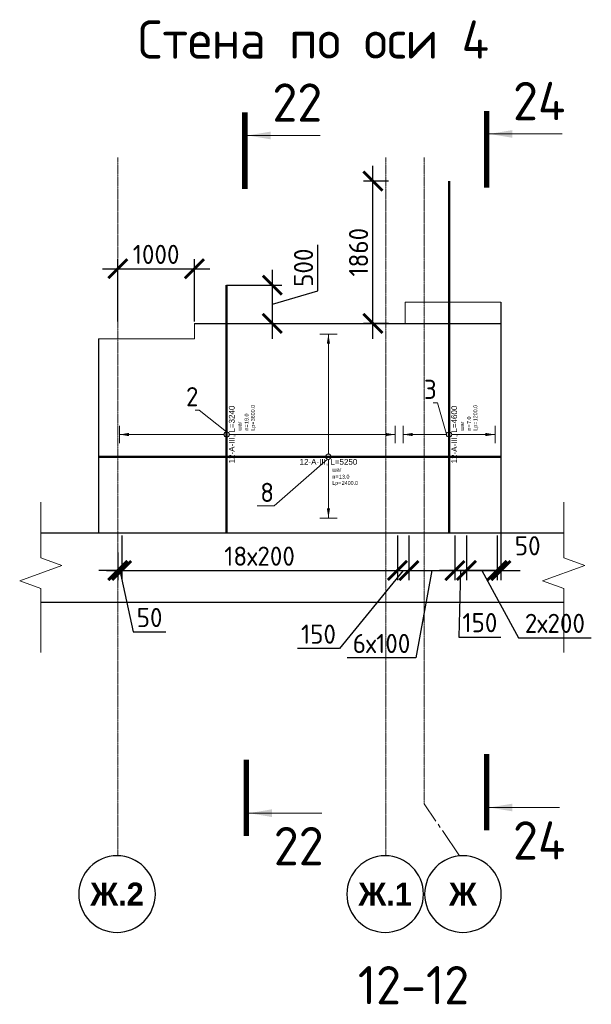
# Model space of a CAD drawing. Header units: millimetres. Extents: x 376598 to 1249954, y -318491 to -22134.
# Tile 249 of 256: x 655015 to 662476, y -49437 to -36580. Entities that reach past the tile are written whole.
import ezdxf
from ezdxf import colors
from ezdxf.entities.mleader import LeaderData, LeaderLine
from ezdxf.enums import TextEntityAlignment as Align
from ezdxf.math import Vec2, Vec3

# ---------------------------------------------------------------- set-up
doc = ezdxf.new("R2010")
doc.units = ezdxf.units.MM
doc.set_wipeout_variables(frame=1)
doc.linetypes.add('______5', pattern=[1100, 800, -100, 100, -100])
doc.linetypes.add('осевая', pattern=[50.8, 31.75, -6.35, 6.35, -6.35])
for name, color, linetype, lineweight in [('Standard', 7, 'Continuous', 25), ('АрмСтер', 2, 'Continuous', 50), ('Оси', 40, '______5', 18), ('подоснова', 151, 'Continuous', 5), ('РАЗМЕРЫ', 1, 'Continuous', 9), ('Узлы', 7, 'Continuous', 0)]:
    doc.layers.add(name, color=color, linetype=linetype, lineweight=lineweight)
doc.layers.add('АрмСтер_атрибуты', color=2, linetype='Continuous', lineweight=0, plot=False)
doc.styles.add('Century Gothic', font='GOTHIC.TTF')
doc.styles.add('GOST-2.304_Type-B', font='GOST_Common.ttf')
doc.styles.get("Standard").update_dxf_attribs({"font": 'arial.ttf'})
doc.styles.add('Аннотативный', font='arial.ttf')
doc.dimstyles.new('СПДС', dxfattribs={"dimscale": 100, "dimtxt": 2.5, "dimasz": 2.5, "dimexe": 1.25, "dimexo": 0, "dimtad": 1, "dimdec": 0, "dimtxsty": 'GOST-2.304_Type-B', "dimblk": 'ARCHTICK', "dimcen": 2.5, "dimdle": 2, "dimadec": 0, "dimazin": 2, "dimtfac": 0.75, "dimtdec": 0, "dimtmove": 1, "dimatfit": 3, "dimfxl": 1, "dimtolj": 1, "dimarcsym": 1})

# ---------------------------------------------------------------- blocks, each defined once
blk = doc.blocks.new('NSY101')
at = {"color": 0, "linetype": 'ByBlock', "lineweight": -2}
blk.add_circle((0, 0), 50, dxfattribs=at)
blk = doc.blocks.new('*U663')
at = {"layer": 'РАЗМЕРЫ'}
for p, q in [((112, 600), (-112, 600)), ((112, -600), (-112, -600))]:
    blk.add_line(p, q, dxfattribs=at)
at = {"layer": 'РАЗМЕРЫ', "ltscale": 15}
blk.add_line((0, -600), (0, 600), dxfattribs=at)
at = {"layer": 'РАЗМЕРЫ'}
for points in [[(0, 600), (21, 475), (-21, 475)], [(0, -600), (21, -475), (-21, -475)]]:
    blk.add_solid(points, dxfattribs=at)
at = {"layer": 'АрмСтер_атрибуты', "color": 215, "ltscale": 15, "style": 'Аннотативный'}
for s, p in [('шаг', (51, -194)), ('n=', (51, -285)), ('Lр=', (50, -368))]:
    blk.add_text(s, height=50, dxfattribs=at).set_placement(p)
at = {"layer": 'АрмСтер_атрибуты', "style": 'Аннотативный', "flags": 8}
blk.add_attdef('ПОЗ', (110, 30), '', height=75, dxfattribs=at)
at = {"layer": 'АрмСтер_атрибуты', "color": 215, "style": 'Аннотативный'}
for tag, p, flags in [('КОЛ', (138, -285), 8), ('ШАГ', (191, -194), 10), ('ШИРИНА', (173, -368), 8)]:
    blk.add_attdef(tag, p, '', height=50, dxfattribs=dict(at, flags=flags))
at = {"layer": 'АрмСтер_атрибуты', "flags": 9}
for tag, p in [('МАССА', (-2096, -410)), ('ОБОЗНАЧЕНИЕ', (-2096, -524))]:
    blk.add_attdef(tag, p, '', height=75, dxfattribs=at)
at = {"linetype": 'Continuous', "lineweight": 0}
blk.add_wipeout([(35, 0), (28, 21), (11, 33), (-11, 33), (-28, 21), (-35, 0), (-28, -21), (-11, -33), (11, -33), (28, -21)], dxfattribs=at)
at = {"color": 0, "linetype": 'ByBlock', "lineweight": -2, "ltscale": 100}
blk.add_line((-1290, 0), (3310, 0), dxfattribs=at)
at = {"layer": 'РАЗМЕРЫ'}
blk.add_circle((0, 0), 35, dxfattribs=at)
at = {"layer": 'АрмСтер_атрибуты', "style": 'Аннотативный', "flags": 8}
blk.add_attdef('НАИМЕНОВАНИЕ', text='', height=75, dxfattribs=at).set_placement((0, -29), align=Align.TOP_CENTER)
blk = doc.blocks.new('*U837')
at = {"layer": 'РАЗМЕРЫ'}
for p, q in [((112, 1400), (-112, 1400)), ((112, -2200), (-112, -2200))]:
    blk.add_line(p, q, dxfattribs=at)
at = {"layer": 'РАЗМЕРЫ', "ltscale": 15}
blk.add_line((0, -2200), (0, 1400), dxfattribs=at)
at = {"layer": 'РАЗМЕРЫ'}
for points in [[(0, 1400), (21, 1275), (-21, 1275)], [(0, -2200), (21, -2075), (-21, -2075)]]:
    blk.add_solid(points, dxfattribs=at)
at = {"layer": 'АрмСтер_атрибуты', "color": 215, "ltscale": 15, "style": 'Аннотативный'}
for s, p in [('шаг', (51, -194)), ('n=', (51, -285)), ('Lр=', (50, -368))]:
    blk.add_text(s, height=50, dxfattribs=at).set_placement(p)
at = {"layer": 'АрмСтер_атрибуты', "style": 'Аннотативный', "flags": 8}
blk.add_attdef('ПОЗ', (110, 30), '', height=75, dxfattribs=at)
at = {"layer": 'АрмСтер_атрибуты', "color": 215, "style": 'Аннотативный'}
for tag, p, flags in [('КОЛ', (138, -285), 8), ('ШАГ', (191, -194), 10), ('ШИРИНА', (173, -368), 8)]:
    blk.add_attdef(tag, p, '', height=50, dxfattribs=dict(at, flags=flags))
at = {"layer": 'АрмСтер_атрибуты', "flags": 9}
for tag, p in [('МАССА', (-2096, -410)), ('ОБОЗНАЧЕНИЕ', (-2096, -524))]:
    blk.add_attdef(tag, p, '', height=75, dxfattribs=at)
at = {"linetype": 'Continuous', "lineweight": 0}
blk.add_wipeout([(35, 0), (28, 21), (11, 33), (-11, 33), (-28, 21), (-35, 0), (-28, -21), (-11, -33), (11, -33), (28, -21)], dxfattribs=at)
at = {"color": 0, "linetype": 'ByBlock', "lineweight": -2, "ltscale": 100}
blk.add_line((-1290, 0), (1950, 0), dxfattribs=at)
at = {"layer": 'РАЗМЕРЫ'}
blk.add_circle((0, 0), 35, dxfattribs=at)
at = {"layer": 'АрмСтер_атрибуты', "style": 'Аннотативный', "flags": 8}
blk.add_attdef('НАИМЕНОВАНИЕ', text='', height=75, dxfattribs=at).set_placement((0, -29), align=Align.TOP_CENTER)
blk = doc.blocks.new('_None')
blk = doc.blocks.new('_ArchTick')
at = {"color": 0, "linetype": 'ByBlock', "const_width": 0.15}
blk.add_lwpolyline([(-0.5, -0.5), (0.5, 0.5)], dxfattribs=at)
blk = doc.blocks.new('*D2225')
at = {"layer": 'DEFPOINTS', "color": 0, "lineweight": 0, "transparency": 16777216}
for p in [(657716, -40046), (658313, -40046), (657834, -40546)]:
    blk.add_point(p, dxfattribs=at)
at = {"layer": 'РАЗМЕРЫ', "color": 0, "lineweight": -2, "transparency": 16777216}
for p, q in [((658907, -40118), (658907, -39518)), ((658313, -40746), (658313, -39846)), ((657716, -40046), (658438, -40046)), ((658313, -40296), (658907, -40118)), ((657834, -40546), (658438, -40546))]:
    blk.add_line(p, q, dxfattribs=at)
at = {"layer": 'РАЗМЕРЫ', "color": 0, "lineweight": -2, "transparency": 16777216, "xscale": 250, "yscale": 250, "zscale": 250}
for p, rotation in [((658313, -40046), 90), ((658313, -40546), 270)]:
    blk.add_blockref('_ArchTick', p, dxfattribs=dict(at, rotation=rotation))
at = {"layer": 'РАЗМЕРЫ', "color": 0, "lineweight": 0, "transparency": 16777216, "insert": (658720, -39818), "char_height": 250, "attachment_point": 5, "rotation": 90, "style": 'GOST-2.304_Type-B'}
blk.add_mtext('\\A1;500', dxfattribs=at)
blk = doc.blocks.new('*D2226')
at = {"layer": 'DEFPOINTS', "color": 0, "lineweight": 0, "transparency": 16777216}
for p in [(659626, -38686), (659829, -38686), (659829, -40546)]:
    blk.add_point(p, dxfattribs=at)
at = {"layer": 'РАЗМЕРЫ', "color": 0, "lineweight": -2, "transparency": 16777216}
for p, q in [((659626, -40746), (659626, -38486)), ((659829, -38686), (659501, -38686)), ((659829, -40546), (659501, -40546))]:
    blk.add_line(p, q, dxfattribs=at)
at = {"layer": 'РАЗМЕРЫ', "color": 0, "lineweight": -2, "transparency": 16777216, "xscale": 250, "yscale": 250, "zscale": 250}
for p, rotation in [((659626, -38686), 90), ((659626, -40546), 270)]:
    blk.add_blockref('_ArchTick', p, dxfattribs=dict(at, rotation=rotation))
at = {"layer": 'РАЗМЕРЫ', "color": 0, "lineweight": 0, "transparency": 16777216, "insert": (659438, -39616), "char_height": 250, "attachment_point": 5, "rotation": 90, "style": 'GOST-2.304_Type-B'}
blk.add_mtext('\\A1;1860', dxfattribs=at)
blk = doc.blocks.new('*U786')
at = {"layer": 'РАЗМЕРЫ'}
for p, q in [((112, 1600), (-112, 1600)), ((112, -800), (-112, -800))]:
    blk.add_line(p, q, dxfattribs=at)
at = {"layer": 'РАЗМЕРЫ', "ltscale": 15}
blk.add_line((0, -800), (0, 1600), dxfattribs=at)
at = {"layer": 'РАЗМЕРЫ'}
for points in [[(0, 1600), (21, 1475), (-21, 1475)], [(0, -800), (21, -675), (-21, -675)]]:
    blk.add_solid(points, dxfattribs=at)
at = {"layer": 'АрмСтер_атрибуты', "color": 215, "ltscale": 15, "style": 'Аннотативный'}
for s, p in [('шаг', (51, -194)), ('n=', (51, -285)), ('Lр=', (50, -368))]:
    blk.add_text(s, height=50, dxfattribs=at).set_placement(p)
at = {"layer": 'АрмСтер_атрибуты', "flags": 9}
for tag, p in [('МАССА', (8340, 4790)), ('ОБОЗНАЧЕНИЕ', (8340, 4676))]:
    blk.add_attdef(tag, p, '', height=75, dxfattribs=at)
at = {"layer": 'АрмСтер_атрибуты', "style": 'Аннотативный', "flags": 8}
blk.add_attdef('ПОЗ', (110, 30), '', height=75, dxfattribs=at)
at = {"layer": 'АрмСтер_атрибуты', "color": 215, "style": 'Аннотативный'}
for tag, p, flags in [('КОЛ', (138, -285), 8), ('ШАГ', (191, -194), 10), ('ШИРИНА', (173, -368), 8)]:
    blk.add_attdef(tag, p, '', height=50, dxfattribs=dict(at, flags=flags))
at = {"linetype": 'Continuous', "lineweight": 0}
blk.add_wipeout([(35, 0), (28, 21), (11, 33), (-11, 33), (-28, 21), (-35, 0), (-28, -21), (-11, -33), (11, -33), (28, -21)], dxfattribs=at)
at = {"color": 0, "linetype": 'ByBlock', "lineweight": -2, "ltscale": 100}
blk.add_line((-2999, 0), (2251, 0), dxfattribs=at)
at = {"layer": 'РАЗМЕРЫ'}
blk.add_circle((0, 0), 35, dxfattribs=at)
at = {"layer": 'АрмСтер_атрибуты', "style": 'Аннотативный', "flags": 8}
blk.add_attdef('НАИМЕНОВАНИЕ', text='', height=75, dxfattribs=at).set_placement((0, -29), align=Align.TOP_CENTER)
blk = doc.blocks.new('*D2579')
at = {"layer": 'DEFPOINTS', "color": 0, "lineweight": 0, "transparency": 16777216}
for p in [(657296, -39831), (656296, -40520), (657296, -40520)]:
    blk.add_point(p, dxfattribs=at)
at = {"layer": 'РАЗМЕРЫ', "color": 0, "lineweight": -2, "transparency": 16777216}
for p, q in [((656296, -40520), (656296, -39706)), ((657296, -40520), (657296, -39706)), ((656096, -39831), (657496, -39831))]:
    blk.add_line(p, q, dxfattribs=at)
at = {"layer": 'РАЗМЕРЫ', "color": 0, "lineweight": -2, "transparency": 16777216, "xscale": 250, "yscale": 250, "zscale": 250, "rotation": 180}
blk.add_blockref('_ArchTick', (656296, -39831), dxfattribs=at)
at = {"layer": 'РАЗМЕРЫ', "color": 0, "lineweight": -2, "transparency": 16777216, "xscale": 250, "yscale": 250, "zscale": 250}
blk.add_blockref('_ArchTick', (657296, -39831), dxfattribs=at)
at = {"layer": 'РАЗМЕРЫ', "color": 0, "lineweight": 0, "transparency": 16777216, "insert": (656796, -39644), "char_height": 250, "attachment_point": 5, "style": 'GOST-2.304_Type-B'}
blk.add_mtext('\\A1;1000', dxfattribs=at)
blk = doc.blocks.new('*D2357')
at = {"layer": 'DEFPOINTS', "color": 0, "lineweight": 0, "transparency": 16777216}
for p in [(659946, -43316, -360), (660096, -43317, -360), (660096, -43772)]:
    blk.add_point(p, dxfattribs=at)
at = {"layer": 'РАЗМЕРЫ', "color": 0, "lineweight": -2, "transparency": 16777216}
for p, q in [((659946, -43316), (659946, -43897)), ((660096, -43317), (660096, -43897)), ((660021, -43772), (659190, -44790)), ((659746, -43772), (660296, -43772)), ((659190, -44790), (658640, -44790))]:
    blk.add_line(p, q, dxfattribs=at)
at = {"layer": 'РАЗМЕРЫ', "color": 0, "lineweight": -2, "transparency": 16777216, "xscale": 250, "yscale": 250, "zscale": 250, "rotation": 180}
blk.add_blockref('_ArchTick', (659946, -43772), dxfattribs=at)
at = {"layer": 'РАЗМЕРЫ', "color": 0, "lineweight": -2, "transparency": 16777216, "xscale": 250, "yscale": 250, "zscale": 250}
blk.add_blockref('_ArchTick', (660096, -43772), dxfattribs=at)
at = {"layer": 'РАЗМЕРЫ', "color": 0, "lineweight": 0, "transparency": 16777216, "insert": (658915, -44603), "char_height": 250, "attachment_point": 5, "style": 'GOST-2.304_Type-B'}
blk.add_mtext('\\A1;150', dxfattribs=at)
blk = doc.blocks.new('*D2358')
at = {"layer": 'DEFPOINTS', "color": 0, "lineweight": 0, "transparency": 16777216}
for p in [(660096, -43317, -360), (660696, -43317, -360), (660696, -43772)]:
    blk.add_point(p, dxfattribs=at)
at = {"layer": 'РАЗМЕРЫ', "color": 0, "lineweight": -2, "transparency": 16777216}
for p, q in [((660096, -43317), (660096, -43897)), ((660696, -43317), (660696, -43897)), ((659896, -43772), (660896, -43772)), ((660396, -43772), (660188, -44913)), ((660188, -44913), (659288, -44913))]:
    blk.add_line(p, q, dxfattribs=at)
at = {"layer": 'РАЗМЕРЫ', "color": 0, "lineweight": -2, "transparency": 16777216, "xscale": 250, "yscale": 250, "zscale": 250, "rotation": 180}
blk.add_blockref('_ArchTick', (660096, -43772), dxfattribs=at)
at = {"layer": 'РАЗМЕРЫ', "color": 0, "lineweight": -2, "transparency": 16777216, "xscale": 250, "yscale": 250, "zscale": 250}
blk.add_blockref('_ArchTick', (660696, -43772), dxfattribs=at)
at = {"layer": 'РАЗМЕРЫ', "color": 0, "lineweight": 0, "transparency": 16777216, "insert": (659738, -44725), "char_height": 250, "attachment_point": 5, "style": 'GOST-2.304_Type-B'}
blk.add_mtext('\\A1;6х100', dxfattribs=at)
blk = doc.blocks.new('*D2359')
at = {"layer": 'DEFPOINTS', "color": 0, "lineweight": 0, "transparency": 16777216}
for p in [(660846, -43317, -360), (661246, -43317, -360), (661246, -43772)]:
    blk.add_point(p, dxfattribs=at)
at = {"layer": 'РАЗМЕРЫ', "color": 0, "lineweight": -2, "transparency": 16777216}
for p, q in [((660846, -43317), (660846, -43897)), ((661246, -43317), (661246, -43897)), ((660646, -43772), (661446, -43772)), ((661046, -43772), (661526, -44650)), ((661526, -44650), (662476, -44650))]:
    blk.add_line(p, q, dxfattribs=at)
at = {"layer": 'РАЗМЕРЫ', "color": 0, "lineweight": -2, "transparency": 16777216, "xscale": 250, "yscale": 250, "zscale": 250, "rotation": 180}
blk.add_blockref('_ArchTick', (660846, -43772), dxfattribs=at)
at = {"layer": 'РАЗМЕРЫ', "color": 0, "lineweight": -2, "transparency": 16777216, "xscale": 250, "yscale": 250, "zscale": 250}
blk.add_blockref('_ArchTick', (661246, -43772), dxfattribs=at)
at = {"layer": 'РАЗМЕРЫ', "color": 0, "lineweight": 0, "transparency": 16777216, "insert": (662001, -44462), "char_height": 250, "attachment_point": 5, "style": 'GOST-2.304_Type-B'}
blk.add_mtext('\\A1;2х200', dxfattribs=at)
blk = doc.blocks.new('*D2360')
at = {"layer": 'DEFPOINTS', "color": 0, "lineweight": 0, "transparency": 16777216}
for p in [(656346, -43317, -360), (659946, -43316, -360), (659946, -43772)]:
    blk.add_point(p, dxfattribs=at)
at = {"layer": 'РАЗМЕРЫ', "color": 0, "lineweight": -2, "transparency": 16777216}
for p, q in [((656346, -43317), (656346, -43897)), ((659946, -43316), (659946, -43897)), ((656146, -43772), (660146, -43772))]:
    blk.add_line(p, q, dxfattribs=at)
at = {"layer": 'РАЗМЕРЫ', "color": 0, "lineweight": -2, "transparency": 16777216, "xscale": 250, "yscale": 250, "zscale": 250, "rotation": 180}
blk.add_blockref('_ArchTick', (656346, -43772), dxfattribs=at)
at = {"layer": 'РАЗМЕРЫ', "color": 0, "lineweight": -2, "transparency": 16777216, "xscale": 250, "yscale": 250, "zscale": 250}
blk.add_blockref('_ArchTick', (659946, -43772), dxfattribs=at)
at = {"layer": 'РАЗМЕРЫ', "color": 0, "lineweight": 0, "transparency": 16777216, "insert": (658146, -43585), "char_height": 250, "attachment_point": 5, "style": 'GOST-2.304_Type-B'}
blk.add_mtext('\\A1;18х200', dxfattribs=at)
blk = doc.blocks.new('*D2361')
at = {"layer": 'DEFPOINTS', "color": 0, "lineweight": 0, "transparency": 16777216}
for p in [(656346, -43317, -360), (656296, -43537), (656296, -43772)]:
    blk.add_point(p, dxfattribs=at)
at = {"layer": 'РАЗМЕРЫ', "color": 0, "lineweight": -2, "transparency": 16777216}
for p, q in [((656346, -43317), (656346, -43897)), ((656296, -43537), (656296, -43897)), ((656296, -43772), (656046, -43772)), ((656346, -43772), (656296, -43772)), ((656346, -43772), (656296, -43772)), ((656321, -43772), (656498, -44573)), ((656346, -43772), (656596, -43772)), ((656498, -44573), (656923, -44573))]:
    blk.add_line(p, q, dxfattribs=at)
at = {"layer": 'РАЗМЕРЫ', "color": 0, "lineweight": -2, "transparency": 16777216, "xscale": 250, "yscale": 250, "zscale": 250}
blk.add_blockref('_ArchTick', (656296, -43772), dxfattribs=at)
at = {"layer": 'РАЗМЕРЫ', "color": 0, "lineweight": -2, "transparency": 16777216, "xscale": 250, "yscale": 250, "zscale": 250, "rotation": 180}
blk.add_blockref('_ArchTick', (656346, -43772), dxfattribs=at)
at = {"layer": 'РАЗМЕРЫ', "color": 0, "lineweight": 0, "transparency": 16777216, "insert": (656710, -44386), "char_height": 250, "attachment_point": 5, "style": 'GOST-2.304_Type-B'}
blk.add_mtext('\\A1;50', dxfattribs=at)
blk = doc.blocks.new('*D2362')
at = {"layer": 'DEFPOINTS', "color": 0, "lineweight": 0, "transparency": 16777216}
for p in [(661246, -43317, -360), (661296, -43286), (661296, -43772)]:
    blk.add_point(p, dxfattribs=at)
at = {"layer": 'РАЗМЕРЫ', "color": 0, "lineweight": -2, "transparency": 16777216}
for p, q in [((661246, -43317), (661246, -43897)), ((661296, -43286), (661296, -43897)), ((661246, -43772), (660996, -43772)), ((661246, -43772), (661296, -43772)), ((661296, -43772), (661546, -43772))]:
    blk.add_line(p, q, dxfattribs=at)
at = {"layer": 'РАЗМЕРЫ', "color": 0, "lineweight": -2, "transparency": 16777216, "xscale": 250, "yscale": 250, "zscale": 250}
blk.add_blockref('_ArchTick', (661246, -43772), dxfattribs=at)
at = {"layer": 'РАЗМЕРЫ', "color": 0, "lineweight": -2, "transparency": 16777216, "xscale": 250, "yscale": 250, "zscale": 250, "rotation": 180}
blk.add_blockref('_ArchTick', (661296, -43772), dxfattribs=at)
at = {"layer": 'РАЗМЕРЫ', "color": 0, "lineweight": 0, "transparency": 16777216, "insert": (661646, -43449), "char_height": 250, "attachment_point": 5, "style": 'GOST-2.304_Type-B'}
blk.add_mtext('\\A1;50', dxfattribs=at)
blk = doc.blocks.new('*D2363')
at = {"layer": 'DEFPOINTS', "color": 0, "lineweight": 0, "transparency": 16777216}
for p in [(660846, -43317, -360), (660696, -43558), (660696, -43772)]:
    blk.add_point(p, dxfattribs=at)
at = {"layer": 'РАЗМЕРЫ', "color": 0, "lineweight": -2, "transparency": 16777216}
for p, q in [((660846, -43317), (660846, -43897)), ((660696, -43558), (660696, -43897)), ((661046, -43772), (660496, -43772)), ((660771, -43772), (660747, -44641)), ((660747, -44641), (661297, -44641))]:
    blk.add_line(p, q, dxfattribs=at)
at = {"layer": 'РАЗМЕРЫ', "color": 0, "lineweight": -2, "transparency": 16777216, "xscale": 250, "yscale": 250, "zscale": 250, "rotation": 180}
blk.add_blockref('_ArchTick', (660696, -43772), dxfattribs=at)
at = {"layer": 'РАЗМЕРЫ', "color": 0, "lineweight": -2, "transparency": 16777216, "xscale": 250, "yscale": 250, "zscale": 250}
blk.add_blockref('_ArchTick', (660846, -43772), dxfattribs=at)
at = {"layer": 'РАЗМЕРЫ', "color": 0, "lineweight": 0, "transparency": 16777216, "insert": (661022, -44453), "char_height": 250, "attachment_point": 5, "style": 'GOST-2.304_Type-B'}
blk.add_mtext('\\A1;150', dxfattribs=at)

msp = doc.modelspace()

# ---------------------------------------------------------------- linework, layer by layer
at = {"color": 7, "linetype": 'Continuous', "lineweight": 25, "transparency": 33554687}
for p, q in [((662116.3, -43286.5), (655289.6, -43286.5)), ((655289.6, -44186.5), (662116.3, -44186.5))]:
    msp.add_line(p, q, dxfattribs=at)
at = {"layer": 'Standard', "color": 7, "linetype": 'Continuous', "lineweight": 25, "transparency": 33554687}
for p, q in [((657295.6, -40546.5), (661295.6, -40546.5)), ((661295.6, -40546.5), (661295.6, -43286.5)), ((656045.6, -40746.5), (656045.6, -43286.5))]:
    msp.add_line(p, q, dxfattribs=at)
at = {"layer": 'Оси', "color": 16, "linetype": 'осевая', "lineweight": 0, "ltscale": 0.5, "transparency": 33554687}
for p, q in [((656295.6, -38377.7), (656295.6, -45981.4)), ((656295.6, -38377.7), (656295.6, -47497.6)), ((659795.6, -38377.7), (659795.6, -47497.6)), ((660295.6, -38377.7), (660295.6, -46821.1))]:
    msp.add_line(p, q, dxfattribs=at)
at = {"layer": 'Оси', "color": 16, "linetype": '______5', "lineweight": 0, "ltscale": 0.5, "transparency": 33554687}
msp.add_line((660757.4, -47499.4), (660295.6, -46821.1), dxfattribs=at)
at = {"layer": 'РАЗМЕРЫ', "color": 7, "linetype": 'Continuous', "lineweight": 15}
for points in [[(655289.6, -42881), (655289.6, -43608.4), (655564.4, -43708.4), (655014.9, -43908.4), (655289.6, -44008.4), (655289.6, -44844.9)], [(662116.3, -42881), (662116.3, -43608.4), (662391, -43708.4), (661841.5, -43908.4), (662116.3, -44008.4), (662116.3, -44844.9)]]:
    msp.add_lwpolyline(points, dxfattribs=at)
at = {"layer": 'Узлы', "color": 1, "linetype": 'Continuous', "lineweight": 0}
for p, q in [((657988.8, -38091.2, 200), (658938.8, -38091.2, 200)), ((661146, -38071.7), (662096, -38071.7)), ((661111, -46866.8), (662061, -46866.8)), ((658007, -46940.8, 400), (658957, -46940.8, 400))]:
    msp.add_line(p, q, dxfattribs=at)
at = {"layer": 'Узлы', "color": 1, "linetype": 'Continuous', "lineweight": 0, "const_width": 70}
for points, elevation in [([(657953.8, -37791.2), (657953.8, -38791.2)], 200), ([(657972, -47240.8), (657972, -46240.8)], 400)]:
    msp.add_lwpolyline(points, dxfattribs=dict(at, elevation=elevation))
msp.add_lwpolyline([(661111, -47166.8), (661111, -46166.8)], dxfattribs=at)
at = {"layer": 'Узлы', "color": 1, "linetype": 'Continuous', "lineweight": 0}
for points in [[(657988.8, -38091.2, 200), (658289.3, -38141.4, 200), (658289.3, -38040.9, 200)], [(661146, -38071.7), (661446.5, -38122), (661446.5, -38021.5)], [(658007, -46940.8, 400), (658307.4, -46991.1, 400), (658307.4, -46890.5, 400)], [(661146, -46866.8), (661446.5, -46917.1), (661446.5, -46816.5)]]:
    msp.add_solid(points, dxfattribs=at)

# ---------------------------------------------------------------- block references
at = {"layer": 'Оси', "color": 16, "linetype": 'Continuous', "lineweight": 25, "transparency": 33554687, "xscale": -9.999999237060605, "yscale": 9.999999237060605, "zscale": 9.999999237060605, "rotation": 90}
for p in [(656285.5, -47997.5), (659785.5, -47997.5), (660800.8, -47997.5)]:
    msp.add_blockref('NSY101', p, dxfattribs=at)

# ---------------------------------------------------------------- texts
at = {"layer": 'Оси', "color": 16, "linetype": 'Continuous', "lineweight": 25, "transparency": 33554687, "char_height": 300, "attachment_point": 5, "style": 'Century Gothic'}
for s, insert, width in [('\\A1;{\\fCentury Gothic|i0|b1;\\H300.000000;\\W1.000000;\\C16;Ж.2}\\P', (656285.5, -47997.5), 890), ('\\A1;{\\fCentury Gothic|i0|b1;\\H300.000000;\\W1.000000;\\C16;Ж.1}\\P', (659785.5, -47997.5), 890), ('\\A1;{\\fCentury Gothic|i0|b1;\\H300.000000;\\W1.000000;\\C16;Ж}\\P', (660800.8, -47997.5), 540)]:
    msp.add_mtext(s, dxfattribs=dict(at, insert=insert, width=width))
at = {"layer": 'РАЗМЕРЫ', "insert": (660155.3, -49186.8), "char_height": 500, "attachment_point": 5, "style": 'GOST-2.304_Type-B'}
msp.add_mtext_dynamic_manual_height_columns('12-12', width=3941.213, gutter_width=625, heights=[0], dxfattribs=at)
at = {"layer": 'Узлы', "color": 80, "linetype": 'Continuous', "lineweight": 0, "style": 'GOST-2.304_Type-B'}
msp.add_text('Стена по оси 4', height=500, dxfattribs=at).set_placement((656558.1, -37088.4))
at = {"layer": 'Узлы', "color": 1, "linetype": 'Continuous', "lineweight": 0, "char_height": 500, "attachment_point": 5, "style": 'GOST-2.304_Type-B'}
for s, insert in [('22', (658638.8, -37661.2, 200)), ('24', (661796, -37641.7)), ('24', (661796, -47296.8)), ('22', (658657, -47370.8, 400))]:
    msp.add_mtext_dynamic_manual_height_columns(s, width=723.88, gutter_width=25, heights=[0], dxfattribs=dict(at, insert=insert))

# ---------------------------------------------------------------- next in the draw order: block references
at = {"layer": 'АрмСтер', "ltscale": 15}
ref = msp.add_blockref('*U663', (660620, -41996.5), dxfattribs=dict(at, rotation=90))
ref.add_attrib('НАИМЕНОВАНИЕ', '12-A-III, L=4600', dxfattribs={"layer": 'АрмСтер_атрибуты', "height": 75, "rotation": 90, "style": 'Аннотативный', "flags": 8}).set_placement((660649.4, -41996.5), align=Align.TOP_CENTER)
ref.add_attrib('КОЛ', '7.0', (660905.2, -41858.4), dxfattribs={"layer": 'АрмСтер_атрибуты', "color": 215, "height": 50, "rotation": 90, "style": 'Аннотативный', "flags": 8})
ref.add_attrib('ШИРИНА', '1200.0', (660987.8, -41823.6), dxfattribs={"layer": 'АрмСтер_атрибуты', "color": 215, "height": 50, "rotation": 90, "style": 'Аннотативный', "flags": 8})
ref = msp.add_blockref('*U837', (657716.1, -41996.5), dxfattribs=dict(at, rotation=90))
ref.add_attrib('НАИМЕНОВАНИЕ', '12-A-III, L=3240', dxfattribs={"layer": 'АрмСтер_атрибуты', "height": 75, "rotation": 90, "style": 'Аннотативный', "flags": 8}).set_placement((657745.5, -41996.5), align=Align.TOP_CENTER)
ref.add_attrib('КОЛ', '19.0', (658001.3, -41858.4), dxfattribs={"layer": 'АрмСтер_атрибуты', "color": 215, "height": 50, "rotation": 90, "style": 'Аннотативный', "flags": 8})
ref.add_attrib('ШИРИНА', '3600.0', (658083.9, -41823.6), dxfattribs={"layer": 'АрмСтер_атрибуты', "color": 215, "height": 50, "rotation": 90, "style": 'Аннотативный', "flags": 8})

# ---------------------------------------------------------------- next in the draw order: linework, layer by layer
at = {"layer": 'РАЗМЕРЫ', "color": 4}
msp.add_lwpolyline([(660045.6, -40546.5), (660045.6, -40270), (661295.6, -40270), (661295.6, -40546.5)], dxfattribs=at)
at = {"layer": 'Узлы', "color": 1, "linetype": 'Continuous', "lineweight": 0, "const_width": 70}
msp.add_lwpolyline([(661111, -37771.7), (661111, -38771.7)], dxfattribs=at)

# ---------------------------------------------------------------- next in the draw order: dimensions: what is measured, and where the dimension line sits
at = {"layer": 'РАЗМЕРЫ', "color": 1, "lineweight": 0}
for base, p1, p2, picture, middle in [((659625.8, -38686.4, 360), (659829.1, -40546.5, 360), (659829.1, -38686.4, 360), '*D2226', (659438.3, -39616.4, 360)), ((658313.4, -40046.5), (657834.3, -40546.1), (657716.1, -40046.5), '*D2225', (658719.6, -40055.6))]:
    dim = msp.add_linear_dim(base=base, p1=p1, p2=p2, angle=90, dimstyle='СПДС', dxfattribs=at)
    dim.commit()
    dim.dimension.update_dxf_attribs({"geometry": picture, "text_midpoint": middle})
at = {"layer": 'РАЗМЕРЫ', "color": 4, "lineweight": 0}
dim = msp.add_linear_dim(base=(657295.6, -39831.4), p1=(656295.6, -40520.5), p2=(657295.6, -40520.5), dimstyle='СПДС', dxfattribs=at)
dim.commit()
dim.dimension.update_dxf_attribs({"geometry": '*D2579', "text_midpoint": (656795.6, -39643.9)})
at = {"layer": 'РАЗМЕРЫ', "color": 1, "lineweight": 0}
for base, p1, p2, picture, middle in [((656295.6, -43772.1), (656345.6, -43316.5, -360), (656295.6, -43537.1), '*D2361', (656560, -44573.4)), ((660095.6, -43772.4), (659945.6, -43316.4, -360), (660095.6, -43316.7, -360), '*D2357', (659127, -44790.3))]:
    dim = msp.add_linear_dim(base=base, p1=p1, p2=p2, angle=180, dimstyle='СПДС', dxfattribs=at)
    dim.commit()
    dim.dimension.update_dxf_attribs({"geometry": picture, "text_midpoint": middle, "dimtype": 160})
at = {"layer": 'РАЗМЕРЫ', "lineweight": 0}
dim = msp.add_linear_dim(base=(659945.6, -43772.1), p1=(656345.6, -43316.5, -360), p2=(659945.6, -43316.1, -360), angle=180, text='18х200', dimstyle='СПДС', dxfattribs=at)
dim.commit()
dim.dimension.update_dxf_attribs({"geometry": '*D2360', "text_midpoint": (658145.6, -43584.6)})
at = {"layer": 'РАЗМЕРЫ', "color": 1, "lineweight": 0}
for base, p1, p2, text, picture, middle in [((660695.6, -43772.4), (660095.6, -43316.7, -360), (660695.6, -43316.7, -360), '6х100', '*D2358', (660125, -44912.5)), ((661245.6, -43772.4), (660845.6, -43316.7, -360), (661245.6, -43316.7, -360), '2х200', '*D2359', (661588.9, -44649.8))]:
    dim = msp.add_linear_dim(base=base, p1=p1, p2=p2, angle=180, text=text, dimstyle='СПДС', dxfattribs=at)
    dim.commit()
    dim.dimension.update_dxf_attribs({"geometry": picture, "text_midpoint": middle, "dimtype": 160})
at = {"layer": 'РАЗМЕРЫ', "color": 4, "lineweight": 0}
for base, p1, p2, picture, middle in [((660695.6, -43772.4), (660845.6, -43316.7, -360), (660695.6, -43558), '*D2363', (660809.3, -44640.7)), ((661295.6, -43772.4), (661245.6, -43316.7, -360), (661295.6, -43286.5), '*D2362', (661646.1, -43636.4))]:
    dim = msp.add_linear_dim(base=base, p1=p1, p2=p2, angle=180, dimstyle='СПДС', dxfattribs=at)
    dim.commit()
    dim.dimension.update_dxf_attribs({"geometry": picture, "text_midpoint": middle, "dimtype": 160})

# ---------------------------------------------------------------- next in the draw order: leaders
at = {"layer": 'подоснова'}
ml = msp.add_multileader_mtext('Standard', dxfattribs=at)
ml.set_content('2', color=256, style='GOST-2.304_Type-B')
ml.set_leader_properties(color=256, linetype='ByLayer', lineweight=15)
ml.set_arrow_properties(name='NONE')
ml.build(insert=Vec2(0, 0))
ml.multileader.update_dxf_attribs({"text_left_attachment_type": 6, "text_right_attachment_type": 6, "dogleg_length": 10, "arrow_head_size": 18})
ctx = ml.context
ctx.base_point, ctx.char_height, ctx.arrow_head_size, ctx.landing_gap_size, ctx.plane_origin = Vec3(657184.5, -41677.1), 250, 18, 20, Vec3(658635.3, -41002.6)
ctx.left_attachment, ctx.right_attachment, ctx.text_align_type = 6, 6, 1
notes = []
notes.append((ctx, [(1, (1, 1, 0), (657359.5, -41677.1), (-1, 0), 10, [(0, [(657716.1, -41961.5)], 0, [])])]))
ctx.mtext.insert, ctx.mtext.width, ctx.mtext.alignment, ctx.mtext.flow_direction = Vec3(657267, -41377.1), 22.898, 2, 5
ml = msp.add_multileader_mtext('Standard', dxfattribs=at)
ml.set_content('3', color=256, style='GOST-2.304_Type-B')
ml.set_leader_properties(color=256, linetype='ByLayer', lineweight=15)
ml.set_arrow_properties(name='NONE')
ml.build(insert=Vec2(0, 0))
ml.multileader.update_dxf_attribs({"text_left_attachment_type": 6, "text_right_attachment_type": 6, "dogleg_length": 10, "arrow_head_size": 18})
ctx = ml.context
ctx.base_point, ctx.char_height, ctx.arrow_head_size, ctx.landing_gap_size, ctx.plane_origin = Vec3(660292.1, -41582.1), 250, 18, 20, Vec3(659917.1, -40954.6)
ctx.left_attachment, ctx.right_attachment, ctx.text_align_type = 6, 6, 1
notes.append((ctx, [(1, (1, 1, 0), (660467.1, -41582.1), (-1, 0), 10, [(0, [(660588.4, -42009.5)], 0, [])])]))
ctx.mtext.insert, ctx.mtext.width, ctx.mtext.alignment, ctx.mtext.flow_direction = Vec3(660374.6, -41282.1), 22.898, 2, 5
for ctx, leaders in notes:
    for number, flags, end, landing, length, lines in leaders:
        leader = LeaderData()
        leader.index, (leader.has_last_leader_line, leader.has_dogleg_vector, leader.attachment_direction) = number, flags
        leader.last_leader_point, leader.dogleg_vector, leader.dogleg_length = Vec3(end), Vec3(landing), length
        for number, points, colour, breaks in lines:
            line = LeaderLine()
            line.index, line.vertices, line.color, line.breaks = number, Vec3.list(points), colors.encode_raw_color(colour), breaks
            leader.lines.append(line)
        ctx.leaders.append(leader)

# ---------------------------------------------------------------- next in the draw order: block references
at = {"layer": 'АрмСтер', "ltscale": 15}
ref = msp.add_blockref('*U786', (659045, -42286.5, -720), dxfattribs=at)
ref.add_attrib('НАИМЕНОВАНИЕ', '12-A-III, L=5250', dxfattribs={"layer": 'АрмСтер_атрибуты', "height": 75, "style": 'Аннотативный', "flags": 8}).set_placement((659045, -42315.8, -720), align=Align.TOP_CENTER)
ref.add_attrib('КОЛ', '13.0', (659183.1, -42571.6, -720), dxfattribs={"layer": 'АрмСтер_атрибуты', "color": 215, "height": 50, "style": 'Аннотативный', "flags": 8})
ref.add_attrib('ШИРИНА', '2400.0', (659217.9, -42654.3, -720), dxfattribs={"layer": 'АрмСтер_атрибуты', "color": 215, "height": 50, "style": 'Аннотативный', "flags": 8})

# ---------------------------------------------------------------- next in the draw order: linework, layer by layer
at = {"layer": 'Standard', "color": 7, "linetype": 'Continuous', "lineweight": 25, "transparency": 33554687}
msp.add_line((661295.6, -40270), (661295.6, -43286.5), dxfattribs=at)
at = {"layer": 'РАЗМЕРЫ', "color": 4}
msp.add_lwpolyline([(657295.6, -40546.5), (657295.6, -40746.5), (656045.6, -40746.5)], dxfattribs=at)

# ---------------------------------------------------------------- next in the draw order: leaders
at = {"layer": 'подоснова'}
ml = msp.add_multileader_mtext('Standard', dxfattribs=at)
ml.set_content('8', color=256, style='GOST-2.304_Type-B')
ml.set_leader_properties(color=256, linetype='ByLayer', lineweight=15)
ml.set_arrow_properties(name='NONE')
ml.build(insert=Vec2(0, 0))
ml.multileader.update_dxf_attribs({"text_left_attachment_type": 6, "text_right_attachment_type": 6, "dogleg_length": 10, "arrow_head_size": 18})
ctx = ml.context
ctx.base_point, ctx.char_height, ctx.arrow_head_size, ctx.landing_gap_size, ctx.plane_origin = Vec3(658162.7, -42927.1), 250, 18, 20, Vec3(658594.1, -40533.6)
ctx.left_attachment, ctx.right_attachment, ctx.text_align_type = 6, 6, 1
notes = []
notes.append((ctx, [(1, (1, 1, 0), (658337.7, -42927.1), (-1, 0), 10, [(0, [(659034.2, -42319.7)], 0, [])])]))
ctx.mtext.insert, ctx.mtext.alignment, ctx.mtext.flow_direction = Vec3(658245.2, -42627.1), 2, 5
for ctx, leaders in notes:
    for number, flags, end, landing, length, lines in leaders:
        leader = LeaderData()
        leader.index, (leader.has_last_leader_line, leader.has_dogleg_vector, leader.attachment_direction) = number, flags
        leader.last_leader_point, leader.dogleg_vector, leader.dogleg_length = Vec3(end), Vec3(landing), length
        for number, points, colour, breaks in lines:
            line = LeaderLine()
            line.index, line.vertices, line.color, line.breaks = number, Vec3.list(points), colors.encode_raw_color(colour), breaks
            leader.lines.append(line)
        ctx.leaders.append(leader)

doc.saveas('drawing.dxf')
